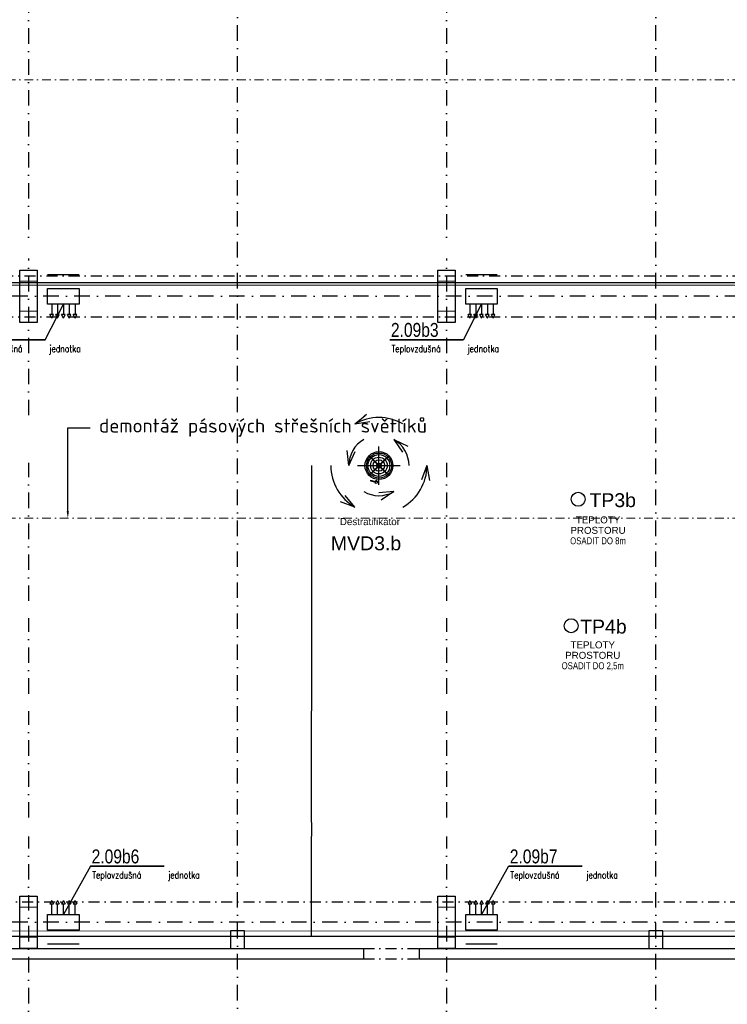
# Model space of a CAD drawing. Header units: millimetres. Extents: x -29085 to 3627694, y -159961 to 2281735.
# Tile 95 of 229: x 243678 to 263983, y 119327 to 147607. Entities that reach past the tile are written whole.
import ezdxf
from ezdxf import colors
from ezdxf.entities.mleader import LeaderData, LeaderLine
from ezdxf.enums import TextEntityAlignment as Align
from ezdxf.math import Vec2, Vec3

# ---------------------------------------------------------------- set-up
doc = ezdxf.new("R2010")
doc.units = ezdxf.units.MM
doc.linetypes.add('DASHDOT', pattern=[25.4, 12.7, -6.35, 0, -6.35])
doc.linetypes.add('ČERCHOVANÁ', pattern=[25.4, 12.7, -6.35, 0, -6.35])
for name, color, linetype in [('NWT_UT_PRIV', 1, 'Continuous'), ('NWT_UT_ZARIZENI', 4, 'Continuous'), ('Přístroje MaR', 1, 'Continuous')]:
    doc.layers.add(name, color=color, linetype=linetype)
doc.styles.add('A99_popis', font='isocpeur.ttf')
doc.styles.add('ARIAL', font='arial.ttf', dxfattribs={"width": 0.8})
doc.styles.add('PITSIMP8', font='pitsimp8')
doc.styles.add('ROMANS', font='romans.shx', dxfattribs={"width": 0.8})
doc.styles.get("Standard").update_dxf_attribs({"font": 'arial.ttf'})

# ---------------------------------------------------------------- blocks, each defined once
blk = doc.blocks.new('2dluk097')
at = {"color": 0, "linetype": 'ByBlock'}
for p, q in [((-0.05, 0.5), (-0.05, -0.1)), ((-0.05, 0.5), (0.05, 0.5)), ((0.05, 0.5), (0.05, -0.1))]:
    blk.add_line(p, q, dxfattribs=at)
for p, q in [((-0.05, -0.1), (-0.23, -0.1)), ((0, -0.5), (-0.23, -0.1)), ((0, -0.5), (0.23, -0.1)), ((0.05, -0.1), (0.23, -0.1))]:
    blk.add_line(p, q)
for points in [[(-0.05, 0.5), (0.05, 0.5), (-0.05, -0.1), (0.05, -0.1)], [(-0.23, -0.1), (0, -0.5), (0.05, -0.1), (-0.05, -0.1)], [(-0.05, -0.1), (0.23, -0.1), (0, -0.5), (-0.05, -0.1)]]:
    blk.add_solid(points)
at = {"linetype": 'ByBlock', "style": 'PITSIMP8', "flags": 9}
for tag, p in [('VOLUMENSTROM', (-0.06, 0.04)), ('DRUCK/-STUFE', (-0.06, 0.02)), ('BEZEICHNUNG', (-0.06, 0.18)), ('RAUM/GRUPPE', (-0.06, 0.16)), ('POS.NR.G-LV', (-0.06, 0.14)), ('ANSCHLUSS', (-0.06, 0)), ('FABRIKAT', (-0.06, 0.12)), ('KENNUNG', (-0.06, 0.08)), ('LEISTUNG', (-0.06, 0.06)), ('TYP', (-0.06, 0.1)), ('SPANNUNG/FREQUENZ', (-0.06, -0.12)), ('TEMPERATUR', (-0.06, -0.06)), ('SCHUTZART', (-0.06, -0.1)), ('GROESSE', (-0.06, -0.02)), ('DREHZAHL', (-0.06, -0.08)), ('GEWICHT', (-0.06, -0.14)), ('DN', (-0.06, -0.04)), ('FREI', (-0.06, -0.16)), ('FREI', (-0.06, -0.18)), ('FREI', (-0.06, -0.2))]:
    blk.add_attdef(tag, text='', height=0.01, dxfattribs=at).set_placement(p, align=Align.MIDDLE)

msp = doc.modelspace()

# ---------------------------------------------------------------- linework, layer by layer
at = {"color": 251, "linetype": 'DASHDOT', "ltscale": 35}
for p, q in [((243929, 194483.3), (243929, 89198.3)), ((255929, 194483.3), (255929, 89198.3)), ((401278.6, 139663.3), (210329, 139663.3)), ((401278.6, 121683.3), (210329, 121683.3))]:
    msp.add_line(p, q, dxfattribs=at)
at = {"color": 251, "linetype": 'ČERCHOVANÁ', "lineweight": 9, "ltscale": 20}
for p, q in [((226029, 145877.9), (358379, 145877.9)), ((226029, 133288.6), (358379, 133288.6)), ((226029, 130583.4), (358379, 130583.4))]:
    msp.add_line(p, q, dxfattribs=at)
at = {"color": 251, "linetype": 'ČERCHOVANÁ', "ltscale": 25}
for p, q in [((219679, 140253.3), (364729, 140253.3)), ((219679, 139073.3), (364729, 139073.3)), ((231679, 122273.3), (364729, 122273.3)), ((253539, 120933.3), (255139, 120933.3)), ((253539, 120633.3), (255139, 120633.3))]:
    msp.add_line(p, q, dxfattribs=at)
at = {"color": 251}
for p, q in [((232179, 120933.3), (253539, 120933.3)), ((253539, 120933.3), (253539, 120633.3)), ((255139, 120933.3), (255139, 120633.3)), ((255139, 120933.3), (268439, 120933.3)), ((231659, 120633.3), (253539, 120633.3)), ((231659, 120633.3), (253539, 120633.3)), ((255139, 120633.3), (268439, 120633.3))]:
    msp.add_line(p, q, dxfattribs=at)
at = {"color": 251, "linetype": 'Continuous', "ltscale": 2}
for points in [[(244179, 138913.3), (243679, 138913.3), (243679, 140413.3), (244179, 140413.3)], [(244179, 138913.3), (243679, 138913.3), (243679, 140413.3), (244179, 140413.3)], [(256179, 138913.3), (255679, 138913.3), (255679, 140413.3), (256179, 140413.3)], [(256179, 138913.3), (255679, 138913.3), (255679, 140413.3), (256179, 140413.3)], [(244179, 120933.3), (243679, 120933.3), (243679, 122433.3), (244179, 122433.3)], [(244179, 120933.3), (243679, 120933.3), (243679, 122433.3), (244179, 122433.3)], [(256179, 120933.3), (255679, 120933.3), (255679, 122433.3), (256179, 122433.3)], [(256179, 120933.3), (255679, 120933.3), (255679, 122433.3), (256179, 122433.3)]]:
    msp.add_lwpolyline(points, close=True, dxfattribs=at)
at = {"color": 251, "linetype": 'Continuous', "lineweight": 20, "ltscale": 2}
for points in [[(243679, 140413.3), (244179, 140413.3), (244179, 140093.3), (243679, 140093.3)], [(255679, 140413.3), (256179, 140413.3), (256179, 140093.3), (255679, 140093.3)], [(243679, 139233.3), (244179, 139233.3), (244179, 138913.3), (243679, 138913.3)], [(255679, 139233.3), (256179, 139233.3), (256179, 138913.3), (255679, 138913.3)], [(243679, 122433.3), (244179, 122433.3), (244179, 122113.3), (243679, 122113.3)], [(255679, 122433.3), (256179, 122433.3), (256179, 122113.3), (255679, 122113.3)], [(243679, 121253.3), (244179, 121253.3), (244179, 120933.3), (243679, 120933.3)], [(255679, 121253.3), (256179, 121253.3), (256179, 120933.3), (255679, 120933.3)]]:
    msp.add_lwpolyline(points, close=True, dxfattribs=at)
at = {"color": 251, "linetype": 'ČERCHOVANÁ', "lineweight": 9, "ltscale": 20}
msp.add_lwpolyline([(358379, 127877.9), (226029, 127877.9)], dxfattribs=at)
at = {"color": 251, "ltscale": 2}
for points in [[(250129, 121433.3), (249729, 121433.3), (249729, 120933.3), (250129, 120933.3)], [(262129, 121433.3), (261729, 121433.3), (261729, 120933.3), (262129, 120933.3)]]:
    msp.add_lwpolyline(points, close=True, dxfattribs=at)
at = {"layer": 'NWT_UT_PRIV', "color": 251, "const_width": 20}
msp.add_lwpolyline([(268446.5, 94187.8), (214645.3, 94187.8), (214645.3, 117929.9), (238443.2, 117929.9), (238443.2, 121433.3), (280595.8, 121433.3)], dxfattribs=at)
at = {"layer": 'NWT_UT_ZARIZENI', "color": 251}
for points in [[(245383, 121057.3), (244479, 121057.3)], [(257383, 121057.3), (256479, 121057.3)]]:
    msp.add_lwpolyline(points, dxfattribs=at)
at = {"layer": 'Přístroje MaR'}
msp.add_line((239211.4, 121287.8), (290953.5, 121283.4), dxfattribs=at)
at = {"layer": 'Přístroje MaR', "const_width": 47.4}
for points in [[(242297.5, 138413.5), (244412.5, 138413.5)], [(254297.5, 138413.5), (256412.5, 138413.5)], [(245709.3, 123290.4), (247824.4, 123290.4)], [(257709.3, 123290.4), (259824.4, 123290.4)]]:
    msp.add_lwpolyline(points, dxfattribs=at)
at = {"layer": 'Přístroje MaR'}
for points in [[(245709.3, 123290.4), (244931, 121909.3)], [(257709.3, 123290.4), (256931, 121909.3)], [(244596.7, 122309.3), (244546.7, 122209.3)], [(244546.7, 122209.3), (244646.7, 122209.3)], [(244596.7, 122309.3), (244646.7, 122209.3)], [(244596.7, 121909.3), (244596.7, 122209.3)], [(244763.8, 122309.3), (244713.8, 122209.3)], [(244713.8, 122209.3), (244813.8, 122209.3)], [(244763.8, 122309.3), (244813.8, 122209.3)], [(244763.8, 121909.3), (244763.8, 122209.3)], [(244931, 122309.3), (244881, 122209.3)], [(244931, 122309.3), (244881, 122209.3)], [(244881, 122209.3), (244981, 122209.3)], [(244881, 122209.3), (244981, 122209.3)], [(244931, 122309.3), (244981, 122209.3)], [(244931, 122309.3), (244981, 122209.3)], [(244931, 121909.3), (244931, 122209.3)], [(244931, 121909.3), (244931, 122209.3)], [(245098.1, 122309.3), (245048.1, 122209.3)], [(245048.1, 122209.3), (245148.1, 122209.3)], [(245098.1, 122309.3), (245148.1, 122209.3)], [(245098.1, 121909.3), (245098.1, 122209.3)], [(245265.2, 122309.3), (245215.2, 122209.3)], [(245215.2, 122209.3), (245315.2, 122209.3)], [(245265.2, 122309.3), (245315.2, 122209.3)], [(245265.2, 121909.3), (245265.2, 122209.3)], [(256596.7, 122309.3), (256546.7, 122209.3)], [(256546.7, 122209.3), (256646.7, 122209.3)], [(256596.7, 122309.3), (256646.7, 122209.3)], [(256596.7, 121909.3), (256596.7, 122209.3)], [(256763.8, 122309.3), (256713.8, 122209.3)], [(256713.8, 122209.3), (256813.8, 122209.3)], [(256763.8, 122309.3), (256813.8, 122209.3)], [(256763.8, 121909.3), (256763.8, 122209.3)], [(256931, 122309.3), (256881, 122209.3)], [(256931, 122309.3), (256881, 122209.3)], [(256881, 122209.3), (256981, 122209.3)], [(256881, 122209.3), (256981, 122209.3)], [(256931, 122309.3), (256981, 122209.3)], [(256931, 122309.3), (256981, 122209.3)], [(256931, 121909.3), (256931, 122209.3)], [(256931, 121909.3), (256931, 122209.3)], [(257098.1, 122309.3), (257048.1, 122209.3)], [(257048.1, 122209.3), (257148.1, 122209.3)], [(257098.1, 122309.3), (257148.1, 122209.3)], [(257098.1, 121909.3), (257098.1, 122209.3)], [(257265.2, 122309.3), (257215.2, 122209.3)], [(257215.2, 122209.3), (257315.2, 122209.3)], [(257265.2, 122309.3), (257315.2, 122209.3)], [(257265.2, 121909.3), (257265.2, 122209.3)], [(244479, 121457.3), (244479, 121909.3), (245383, 121909.3)], [(245383, 121909.3), (245383, 121457.3), (244479, 121457.3)], [(256479, 121457.3), (256479, 121909.3), (257383, 121909.3)], [(257383, 121909.3), (257383, 121457.3), (256479, 121457.3)]]:
    msp.add_lwpolyline(points, dxfattribs=at)

# ---------------------------------------------------------------- texts
for s, p in [('TEPLOTY', (260123, 129551, 31126)), ('PROSTORU', (260123, 129251, 31126))]:
    msp.add_text(s, height=200, dxfattribs=at).set_placement(p, align=Align.CENTER)
at = {"layer": 'Přístroje MaR', "width": 0.8}
msp.add_text('OSADIT DO 2,5m', height=200, dxfattribs=at).set_placement((260123, 128951, 31126), align=Align.CENTER)
at = {"layer": 'Přístroje MaR', "style": 'ARIAL', "width": 0.8}
for s, p in [('2.09b6', (245742.7, 123374.6)), ('2.09b7', (257742.7, 123374.6))]:
    msp.add_text(s, height=400, rotation=359.9994, dxfattribs=at).set_placement(p)
at = {"layer": 'Přístroje MaR'}
note = msp.add_mtext_dynamic_manual_height_columns('Teplovzdušná jednotka ', width=2162.508, gutter_width=12.5, heights=[457, 0], dxfattribs=dict(at, insert=(242345.8, 138262.3), char_height=200, attachment_point=1, style='ROMANS'))
note = msp.add_mtext_dynamic_manual_height_columns('Teplovzdušná jednotka ', width=2162.508, gutter_width=12.5, heights=[457, 0], dxfattribs=dict(at, insert=(254345.8, 138262.3), char_height=200, attachment_point=1, style='ROMANS'))
note = msp.add_mtext_dynamic_manual_height_columns('Teplovzdušná jednotka ', width=2162.508, gutter_width=12.5, heights=[457, 0], dxfattribs=dict(at, insert=(245757.7, 123139.3), char_height=200, attachment_point=1, style='ROMANS'))
note = msp.add_mtext_dynamic_manual_height_columns('Teplovzdušná jednotka ', width=2162.508, gutter_width=12.5, heights=[457, 0], dxfattribs=dict(at, insert=(257757.7, 123139.3), char_height=200, attachment_point=1, style='ROMANS'))

# ---------------------------------------------------------------- next in the draw order: leaders
at = {"color": 251, "lineweight": 9}
ml = msp.add_multileader_mtext('Standard', dxfattribs=at)
ml.set_content('\\A1;{\\C256;přesun VZT clony (II. etapa)}', color=1, style='A99_popis')
ml.set_leader_properties(color=256, linetype='ByLayer', lineweight=-1)
ml.build(insert=Vec2(0, 0))
ml.multileader.update_dxf_attribs({"dogleg_length": 3.23, "arrow_head_size": 100, "scale": 200})
ctx = ml.context
ctx.base_point, ctx.scale, ctx.char_height, ctx.arrow_head_size, ctx.landing_gap_size, ctx.plane_origin = Vec3(222599, 140895.6), 200, 400, 100, 250, Vec3(218344, 133260)
notes = []
notes.append((ctx, [(0, (1, 1, 0), (221954, 140895.6), (1, 0), 645, [(0, [(220731.5, 138798.3)], 0, [])])]))
ctx.mtext.insert, ctx.mtext.width, ctx.mtext.defined_height, ctx.mtext.flow_direction = Vec3(222849, 141155.6), 8159.943, 8.47, 5
ctx.mtext.has_bg_fill, ctx.mtext.bg_color, ctx.mtext.bg_scale_factor, ctx.mtext.bg_transparency, ctx.mtext.use_window_bg_color = 1, -1073741824, 1, 0, 1
ml = msp.add_multileader_mtext('Standard', dxfattribs=at)
ml.set_content('\\A1;{\\fISOCPEUR|b1|i0|c238|p34;\\C256;demolice vestavby (SO 02) - II. etapa\\P\\fISOCPEUR|b0|i0|c238|p34;(není předmětěm této projektové dokumentace)}', color=1, style='A99_popis')
ml.set_leader_properties(color=256, linetype='ByLayer', lineweight=-1)
ml.build(insert=Vec2(0, 0))
ml.multileader.update_dxf_attribs({"dogleg_length": 3.23, "arrow_head_size": 200, "scale": 200})
ctx = ml.context
ctx.base_point, ctx.scale, ctx.char_height, ctx.arrow_head_size, ctx.landing_gap_size, ctx.plane_origin = Vec3(222584, 135888.3), 200, 500, 200, 250, Vec3(228554, 131392.2)
notes.append((ctx, [(0, (1, 1, 0), (221939, 135888.3), (1, 0), 645, [(0, [(221939, 132018.3)], 0, [])])]))
ctx.mtext.insert, ctx.mtext.width, ctx.mtext.flow_direction = Vec3(222834, 136213.3), 17024.301, 5
ctx.mtext.has_bg_fill, ctx.mtext.bg_color, ctx.mtext.bg_scale_factor, ctx.mtext.bg_transparency, ctx.mtext.use_window_bg_color = 1, -1073741824, 1, 0, 1
ml = msp.add_multileader_mtext('Standard', dxfattribs=at)
ml.set_content('\\A1;{\\C256;vybourání otvoru pro nová vrata}', color=1, style='A99_popis')
ml.set_leader_properties(color=256, linetype='ByLayer', lineweight=-1)
ml.build(insert=Vec2(0, 0))
ml.multileader.update_dxf_attribs({"dogleg_length": 3.23, "arrow_head_size": 200, "scale": 200})
ctx = ml.context
ctx.base_point, ctx.scale, ctx.char_height, ctx.arrow_head_size, ctx.landing_gap_size, ctx.plane_origin = Vec3(220864, 130563.1), 200, 400, 200, 250, Vec3(218344, 122927.5)
notes.append((ctx, [(0, (1, 1, 0), (220219, 130563.1), (1, 0), 645, [(0, [(219579, 130563.2)], 0, [])])]))
ctx.mtext.insert, ctx.mtext.width, ctx.mtext.flow_direction = Vec3(221114, 130823.1), 4238.982, 5
ctx.mtext.has_bg_fill, ctx.mtext.bg_color, ctx.mtext.bg_scale_factor, ctx.mtext.bg_transparency, ctx.mtext.use_window_bg_color = 1, -1073741824, 1, 0, 1
ml = msp.add_multileader_mtext('Standard', dxfattribs=at)
ml.set_content('\\A1;{\\C256;dozdění okenních otvorů}', color=1, style='A99_popis')
ml.set_leader_properties(color=256, linetype='ByLayer', lineweight=-1)
ml.build(insert=Vec2(0, 0))
ml.multileader.update_dxf_attribs({"dogleg_length": 3.23, "arrow_head_size": 200, "scale": 200})
ctx = ml.context
ctx.base_point, ctx.scale, ctx.char_height, ctx.arrow_head_size, ctx.landing_gap_size, ctx.plane_origin = Vec3(220939, 127948.3), 200, 400, 200, 250, Vec3(223979, 117102.5)
notes.append((ctx, [(0, (1, 1, 0), (220294, 127948.3), (1, 0), 645, [(0, [(219479, 127948.5)], 0, [])])]))
ctx.mtext.insert, ctx.mtext.width, ctx.mtext.defined_height, ctx.mtext.flow_direction = Vec3(221189, 128148.3), 4425, 8.47, 5
ctx.mtext.has_bg_fill, ctx.mtext.bg_color, ctx.mtext.bg_scale_factor, ctx.mtext.bg_transparency, ctx.mtext.use_window_bg_color = 1, -1073741824, 1, 0, 1
ml = msp.add_multileader_mtext('Standard', dxfattribs=at)
ml.set_content('\\A1;{\\C256;vybourání oken a dozdění okenních otvorů}', color=1, style='A99_popis')
ml.set_leader_properties(color=256, linetype='ByLayer', lineweight=-1)
ml.build(insert=Vec2(0, 0))
ml.multileader.update_dxf_attribs({"dogleg_length": 3.23, "arrow_head_size": 200, "scale": 200})
ctx = ml.context
ctx.base_point, ctx.scale, ctx.char_height, ctx.arrow_head_size, ctx.landing_gap_size, ctx.plane_origin = Vec3(220939, 124355.8), 200, 400, 200, 250, Vec3(223979, 113510)
notes.append((ctx, [(0, (1, 1, 0), (220294, 124355.8), (1, 0), 645, [(0, [(219479, 124356)], 0, [])])]))
ctx.mtext.insert, ctx.mtext.width, ctx.mtext.defined_height, ctx.mtext.flow_direction = Vec3(221189, 124555.8), 4425, 8.47, 5
ctx.mtext.has_bg_fill, ctx.mtext.bg_color, ctx.mtext.bg_scale_factor, ctx.mtext.bg_transparency, ctx.mtext.use_window_bg_color = 1, -1073741824, 1, 0, 1
for ctx, leaders in notes:
    for number, flags, end, landing, length, lines in leaders:
        leader = LeaderData()
        leader.index, (leader.has_last_leader_line, leader.has_dogleg_vector, leader.attachment_direction) = number, flags
        leader.last_leader_point, leader.dogleg_vector, leader.dogleg_length = Vec3(end), Vec3(landing), length
        for number, points, colour, breaks in lines:
            line = LeaderLine()
            line.index, line.vertices, line.color, line.breaks = number, Vec3.list(points), colors.encode_raw_color(colour), breaks
            leader.lines.append(line)
        ctx.leaders.append(leader)

# ---------------------------------------------------------------- next in the draw order: linework, layer by layer
at = {"layer": 'NWT_UT_ZARIZENI', "color": 251}
msp.add_lwpolyline([(256479, 140289.3), (257383, 140289.3)], dxfattribs=at)
at = {"layer": 'Přístroje MaR'}
msp.add_line((290953.5, 140053), (231407.3, 140053), dxfattribs=at)
for points in [[(244479, 140289.3), (245383, 140289.3)], [(245383, 139889.3), (245383, 139437.3), (244479, 139437.3)], [(244479, 139437.3), (244479, 139889.3), (245383, 139889.3)], [(257383, 139889.3), (257383, 139437.3), (256479, 139437.3)], [(256479, 139437.3), (256479, 139889.3), (257383, 139889.3)], [(244412.5, 138413.5), (244931, 139437.3)], [(244596.7, 139437.3), (244596.7, 139137.3)], [(244763.8, 139437.3), (244763.8, 139137.3)], [(244931, 139437.3), (244931, 139137.3)], [(244931, 139437.3), (244931, 139137.3)], [(245098.1, 139437.3), (245098.1, 139137.3)], [(245265.2, 139437.3), (245265.2, 139137.3)], [(256412.5, 138413.5), (256931, 139437.3)], [(256596.7, 139437.3), (256596.7, 139137.3)], [(256763.8, 139437.3), (256763.8, 139137.3)], [(256931, 139437.3), (256931, 139137.3)], [(256931, 139437.3), (256931, 139137.3)], [(257098.1, 139437.3), (257098.1, 139137.3)], [(257265.2, 139437.3), (257265.2, 139137.3)], [(244646.7, 139137.3), (244546.7, 139137.3)], [(244596.7, 139037.3), (244546.7, 139137.3)], [(244596.7, 139037.3), (244646.7, 139137.3)], [(244813.8, 139137.3), (244713.8, 139137.3)], [(244763.8, 139037.3), (244713.8, 139137.3)], [(244763.8, 139037.3), (244813.8, 139137.3)], [(244981, 139137.3), (244881, 139137.3)], [(244931, 139037.3), (244881, 139137.3)], [(244981, 139137.3), (244881, 139137.3)], [(244931, 139037.3), (244881, 139137.3)], [(244931, 139037.3), (244981, 139137.3)], [(244931, 139037.3), (244981, 139137.3)], [(245148.1, 139137.3), (245048.1, 139137.3)], [(245098.1, 139037.3), (245048.1, 139137.3)], [(245098.1, 139037.3), (245148.1, 139137.3)], [(245315.2, 139137.3), (245215.2, 139137.3)], [(245265.2, 139037.3), (245215.2, 139137.3)], [(245265.2, 139037.3), (245315.2, 139137.3)], [(256646.7, 139137.3), (256546.7, 139137.3)], [(256596.7, 139037.3), (256546.7, 139137.3)], [(256596.7, 139037.3), (256646.7, 139137.3)], [(256813.8, 139137.3), (256713.8, 139137.3)], [(256763.8, 139037.3), (256713.8, 139137.3)], [(256763.8, 139037.3), (256813.8, 139137.3)], [(256981, 139137.3), (256881, 139137.3)], [(256931, 139037.3), (256881, 139137.3)], [(256981, 139137.3), (256881, 139137.3)], [(256931, 139037.3), (256881, 139137.3)], [(256931, 139037.3), (256981, 139137.3)], [(256931, 139037.3), (256981, 139137.3)], [(257148.1, 139137.3), (257048.1, 139137.3)], [(257098.1, 139037.3), (257048.1, 139137.3)], [(257098.1, 139037.3), (257148.1, 139137.3)], [(257315.2, 139137.3), (257215.2, 139137.3)], [(257265.2, 139037.3), (257215.2, 139137.3)], [(257265.2, 139037.3), (257315.2, 139137.3)]]:
    msp.add_lwpolyline(points, dxfattribs=at)
msp.add_circle((259502.8, 130200.8, 93378), 200, dxfattribs=at)

# ---------------------------------------------------------------- next in the draw order: texts
at = {"layer": 'Přístroje MaR', "style": 'ARIAL', "width": 0.8}
msp.add_text('2.09b3', height=400, rotation=359.9994, dxfattribs=at).set_placement((254330.9, 138497.6))
at = {"layer": 'Přístroje MaR'}
for s, height, p in [('PROSTORU', 200, (260274.5, 132840.8, 31126)), ('MVD3.b', 400, (253616, 132368.5, 93378)), ('TP4b', 400, (260428.5, 129975.4, 93378))]:
    msp.add_text(s, height=height, dxfattribs=at).set_placement(p, align=Align.CENTER)
at = {"layer": 'Přístroje MaR', "width": 0.8}
msp.add_text('OSADIT DO 8m', height=200, dxfattribs=at).set_placement((260274.5, 132540.8, 31126), align=Align.CENTER)

# ---------------------------------------------------------------- next in the draw order: leaders
at = {"color": 251, "lineweight": 9}
ml = msp.add_multileader_mtext('Standard', dxfattribs=at)
ml.set_content('\\A1;{\\C256;demontáž pásových střešních světlíků}', color=1, style='A99_popis')
ml.set_leader_properties(color=256, linetype='ByLayer', lineweight=-1)
ml.build(insert=Vec2(0, 0))
ml.multileader.update_dxf_attribs({"dogleg_length": 3.23, "arrow_head_size": 200, "scale": 200})
ctx = ml.context
ctx.base_point, ctx.scale, ctx.char_height, ctx.arrow_head_size, ctx.landing_gap_size, ctx.plane_origin = Vec3(245704, 135888.3), 200, 400, 200, 250, Vec3(251674, 131392.2)
notes = []
notes.append((ctx, [(0, (1, 1, 0), (245059, 135888.3), (1, 0), 645, [(0, [(245059, 133288.6)], 0, [])])]))
ctx.mtext.insert, ctx.mtext.width, ctx.mtext.flow_direction = Vec3(245954, 136148.3), 9848.317, 5
ctx.mtext.has_bg_fill, ctx.mtext.bg_color, ctx.mtext.bg_scale_factor, ctx.mtext.bg_transparency, ctx.mtext.use_window_bg_color = 1, -1073741824, 1, 0, 1
for ctx, leaders in notes:
    for number, flags, end, landing, length, lines in leaders:
        leader = LeaderData()
        leader.index, (leader.has_last_leader_line, leader.has_dogleg_vector, leader.attachment_direction) = number, flags
        leader.last_leader_point, leader.dogleg_vector, leader.dogleg_length = Vec3(end), Vec3(landing), length
        for number, points, colour, breaks in lines:
            line = LeaderLine()
            line.index, line.vertices, line.color, line.breaks = number, Vec3.list(points), colors.encode_raw_color(colour), breaks
            leader.lines.append(line)
        ctx.leaders.append(leader)

# ---------------------------------------------------------------- next in the draw order: linework, layer by layer
at = {"color": 251, "linetype": 'DASHDOT', "ltscale": 35}
for points in [[(249929, 116773.3), (249929, 178660.8)], [(261929, 116773.3), (261929, 178660.8)]]:
    msp.add_lwpolyline(points, dxfattribs=at)
at = {"layer": 'NWT_UT_PRIV', "color": 251, "const_width": 20}
msp.add_lwpolyline([(280479, 139982.6), (231522.4, 139982.6), (231522.4, 121792.2), (238443.2, 121792.2), (238443.2, 121433.3)], dxfattribs=at)
at = {"layer": 'Přístroje MaR'}
for p, q in [((253295.7, 135995.6), (253633.8, 136276.1)), ((253295.7, 135995.6), (253633.8, 136276.1)), ((253295.7, 135995.6), (253728.7, 136069.5)), ((253295.7, 135995.6), (253728.7, 136069.5)), ((254417.8, 135549.9), (254667.5, 135188.5)), ((254417.8, 135549.9), (254814.8, 135361.8)), ((254417.8, 135549.9), (254667.5, 135188.5)), ((253120.7, 134801), (253078.6, 135238.3)), ((253120.7, 134801), (253078.6, 135238.3)), ((253120.7, 134801), (253302.9, 135200.7)), ((253120.7, 134801), (253302.9, 135200.7)), ((252052.6, 134801), (252046.3, 121282.9)), ((255364.8, 134801), (255212.3, 134389)), ((255364.8, 134801), (255212.3, 134389)), ((255364.8, 134801), (255438.7, 134368)), ((255364.8, 134801), (255438.7, 134368)), ((254417.4, 134052), (253979.3, 134019.7)), ((254417.4, 134052), (253979.3, 134019.7)), ((254417.4, 134052), (254054.1, 133804.9)), ((254417.4, 134052), (254054.1, 133804.9)), ((253295.7, 133606.4), (253015.2, 133944.5)), ((253295.7, 133606.4), (253015.2, 133944.5)), ((253295.7, 133606.4), (252883.7, 133758.9)), ((253295.7, 133606.4), (252883.7, 133758.9))]:
    msp.add_line(p, q, dxfattribs=at)
at = {"layer": 'Přístroje MaR', "ltscale": 10}
for p, q in [((253985.4, 134249), (253985.4, 135353)), ((253372.4, 134801), (254598.4, 134801))]:
    msp.add_line(p, q, dxfattribs=at)
at = {"layer": 'Přístroje MaR', "linetype": 'ByBlock'}
for p, q in [((253701.9, 135075.4), (253933, 134844.3)), ((253934.6, 134846.2), (253703.7, 135077.1)), ((253709.3, 135082.8), (253722.8, 135069.3)), ((253942.1, 134853.4), (253711, 135084.4)), ((253722.8, 135069.3), (253940.2, 134851.8)), ((254259.8, 135084.4), (254028.7, 134853.4)), ((254030.6, 134851.8), (254261.5, 135082.7)), ((254253.7, 135063.6), (254036.2, 134846.2)), ((254037.8, 134844.3), (254268.8, 135075.4)), ((253933, 134757.7), (253701.9, 134526.6)), ((253940.2, 134750.2), (253709.3, 134519.3)), ((253711, 134517.5), (253942.1, 134748.6)), ((253717.1, 134538.4), (253934.6, 134755.8)), ((254009.4, 134759.4), (253961.4, 134759.4)), ((253965.4, 134759.4), (253965.4, 134738.6)), ((253965.4, 134738.6), (253981.4, 134738.6)), ((253981.4, 134738.6), (253981.4, 134759.4)), ((253989.4, 134759.4), (253989.4, 134738.6)), ((253989.4, 134738.6), (254005.4, 134738.6)), ((254005.4, 134738.6), (254005.4, 134759.4)), ((254028.7, 134748.6), (254259.8, 134517.5)), ((254248, 134532.7), (254030.6, 134750.2)), ((254036.2, 134755.8), (254267.1, 134524.9)), ((254268.8, 134526.6), (254037.8, 134757.7)), ((253703.6, 134524.9), (253717.1, 134538.4)), ((254261.5, 134519.2), (254248, 134532.7))]:
    msp.add_line(p, q, dxfattribs=at)
at = {"layer": 'Přístroje MaR'}
for centre, radius in [((253985.9, 134801), 400.5), ((253990.8, 134801), 360.6), ((253985.9, 134801), 314.5), ((253985.9, 134801), 239.5), ((253985.9, 134801), 164.5), ((253985.4, 134801), 68), ((259702.3, 133832.4, 93378), 200)]:
    msp.add_circle(centre, radius, dxfattribs=at)
at = {"layer": 'Přístroje MaR', "linetype": 'ByBlock'}
for centre in [(253715.3, 135071.1), (253715.3, 135071.1), (253715.3, 134530.9), (253715.3, 134530.9)]:
    msp.add_circle(centre, 3.6, dxfattribs=at)
at = {"layer": 'Přístroje MaR'}
for centre, radius, start, end in [((253985.4, 134801), 1379.4, 60, 120), ((253985.4, 134801), 1379.4, 60, 120), ((253985.4, 134801), 864.7, 120, 180), ((253985.4, 134801), 864.7, 120, 180), ((253985.4, 134801), 864.7, 0, 60), ((253985.4, 134801), 864.7, 0, 60), ((254059.1, 134874.7), 268.4, 44.14607, 45.85391), ((254247.2, 135070.1), 1.2, 315, 135), ((254059.1, 134874.7), 270, 44.15113, 45.84887), ((253985.4, 134801), 1379.4, 180, 240), ((253985.4, 134801), 1379.4, 180, 240), ((253985.4, 134801), 1379.4, 300, 0), ((253985.4, 134801), 1379.4, 300, 0), ((253985.4, 134801), 864.7, 240, 300), ((253985.4, 134801), 864.7, 240, 300)]:
    msp.add_arc(centre, radius, start, end, dxfattribs=at)
at = {"layer": 'Přístroje MaR', "linetype": 'ByBlock'}
for centre, radius, start, end in [((253706.5, 135079.9), 6.4, 44.99999, 224.99999), ((253706.5, 135079.9), 4, 45.26984, 225.26984), ((253716.3, 135062.8), 1.2, 44.99999, 224.99999), ((253911.7, 134874.7), 270, 134.15113, 135.84886), ((253911.7, 134874.7), 268.4, 134.14607, 135.85391), ((253723.6, 135070.1), 1.2, 44.99999, 224.99999), ((253985.4, 134801), 48, 300.00015, 180), ((253985.4, 134801), 48, 180, 240.00015), ((253706.5, 134522.1), 6.4, 135, 315), ((253706.5, 134522.1), 4, 135.26984, 315.26984), ((253716.3, 134539.2), 1.2, 135, 315), ((253911.7, 134727.3), 270, 224.15113, 225.84887), ((253911.7, 134727.3), 268.4, 224.14607, 225.85391), ((253723.6, 134531.9), 1.2, 135, 315), ((254059.1, 134727.3), 268.4, 314.14607, 315.85391), ((254247.2, 134531.9), 1.2, 225, 45), ((254059.1, 134727.3), 270, 314.15113, 315.84886)]:
    msp.add_arc(centre, radius, start, end, dxfattribs=at)

# ---------------------------------------------------------------- next in the draw order: block references
at = {"layer": 'Přístroje MaR', "xscale": -200, "yscale": 250, "zscale": 160, "rotation": 73.49979641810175}
msp.add_blockref('2dluk097', (253865.5, 134336), dxfattribs=at)

# ---------------------------------------------------------------- next in the draw order: texts
at = {"layer": 'Přístroje MaR'}
for s, height, p in [('TP3b', 400, (260694.9, 133606.9, 93378)), ('Destratifikátor', 200, (253727.4, 133090.4, 31126)), ('TEPLOTY', 200, (260274.5, 133140.8, 31126))]:
    msp.add_text(s, height=height, dxfattribs=at).set_placement(p, align=Align.CENTER)

doc.saveas('drawing.dxf')
